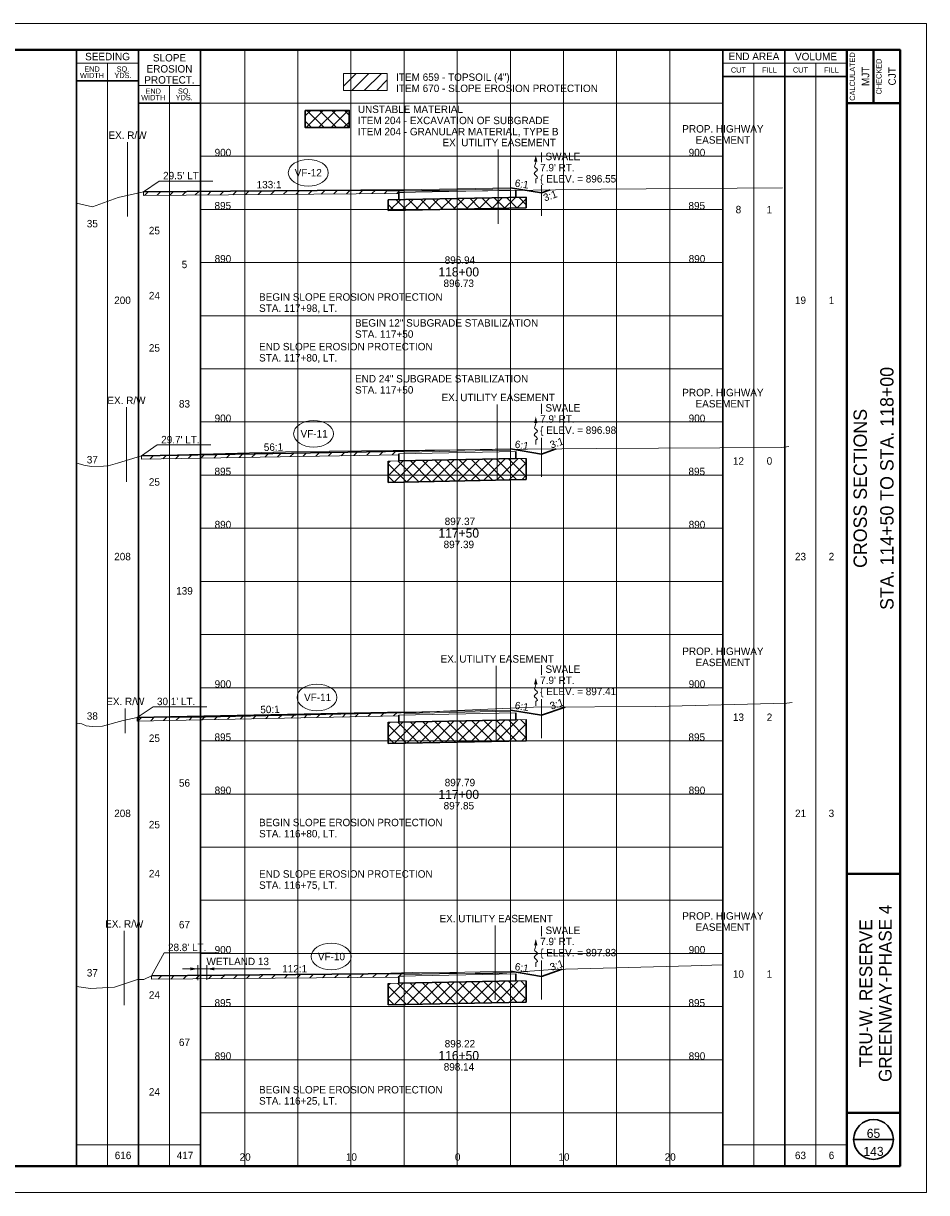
# Paper-space layout 'Layout1' of a CAD drawing. Header units: feet. Extents: x -1005 to 2379, y -670 to 6548.
# Tile 44 of 69: x 75 to 160, y 3102 to 3212. Entities that reach past the tile are written whole.
import ezdxf
from ezdxf.enums import TextEntityAlignment as Align

# ---------------------------------------------------------------- set-up
doc = ezdxf.new("R2010")
doc.units = ezdxf.units.FT
doc.header["$LTSCALE"] = 5
doc.header["$MEASUREMENT"] = 0
for name, pattern in [('cl5', [50, 1.25, -1.25, 45, -1.25, 1.25]), ('DGN Style 2', [150.837143, 90.502286, -60.334857]), ('DGN Style 3', [211.172, 150.837143, -60.334857]), ('esmtshpr', [5.35, 1, -0.175, -0.175, 4]), ('esmtuex', [4.65, 0.8, -0.275, -0.275, 0.8, -0.3, 0.8, -0.3, 0.8, -0.3]), ('rowex', [4.85, 0.8, -0.375, -0.375, 0.8, -0.3, 0.8, -0.3, 0.8, -0.3])]:
    doc.linetypes.add(name, pattern=pattern)
for name, color, linetype, lineweight in [('DR_P_Erosion_Control', 7, 'Continuous', 13), ('DR_P_Flow_Arrow', 151, 'Continuous', 13), ('DR_P_Text', 7, 'Continuous', 13), ('EV_Ecological_Text', 7, 'Continuous', 13), ('GE_P_CL_5', 7, 'cl5', 13), ('PV_P_Text', 7, 'Continuous', 13), ('RW_P_Esmt_SH', 193, 'esmtshpr', 40), ('RW_X_Esmt_U', 6, 'esmtuex', 30), ('RW_X_Fee_RW', 6, 'rowex', 30), ('SH_Border', 7, 'Continuous', 40), ('SH_Data', 7, 'Continuous', 0), ('SH_Major_Grid_Line', 254, 'Continuous', 13), ('SH_Text', 7, 'Continuous', 13), ('TX_P_20', 7, 'Continuous', 13), ('TX_P_5', 7, 'Continuous', 13), ('TX_X_5', 7, 'Continuous', 0), ('XS_P_Finished_Grade', 3, 'Continuous', 30), ('XS_P_Pavt_Surface', 251, 'Continuous', 13), ('XS_P_Subgrade', 4, 'Continuous', 30), ('XS_P_Undercut', 230, 'Continuous', 30), ('XS_X_Ground_Line', 3, 'DGN Style 2', 13)]:
    doc.layers.add(name, color=color, linetype=linetype, lineweight=lineweight)
doc.layers.add('SH_Cut_Line', color=7, linetype='DGN Style 3', lineweight=0, plot=False)
doc.layers.add('XS_P_Pavt_Layers', color=251, linetype='Continuous', lineweight=0, transparency=0.5)
doc.styles.add('Slanted-Normal LS 0.50', font='font31.shx', dxfattribs={"height": 0.14})
doc.styles.add('Slanted-Sub Title', font='font31.shx', dxfattribs={"height": 0.17})
doc.styles.add('Style-font30', font='font30.shx')
doc.styles.add('Style-font31', font='font31.shx')
doc.styles.add('Style-font70', font='font70.shx')

# ---------------------------------------------------------------- blocks, each defined once
blk = doc.blocks.new('XS POINT_260')
at = {"layer": 'RW_X_Fee_RW', "linetype": 'DGN Style 3', "lineweight": 0}
blk.add_line((0, 3.5), (0, -3.5), dxfattribs=at)
blk = doc.blocks.new('XS POINT_261')
at = {"layer": 'RW_P_Esmt_SH', "linetype": 'Continuous', "lineweight": 13}
blk.add_line((0, 3.5), (0, -3.5), dxfattribs=at)
blk = doc.blocks.new('XS POINT_262')
at = {"layer": 'RW_X_Esmt_U', "linetype": 'DGN Style 3', "lineweight": 0}
blk.add_line((0, 3.5), (0, -3.5), dxfattribs=at)
blk = doc.blocks.new('GPKLBL_189')
at = {"layer": 'TX_P_5', "insert": (0.5, 1.28), "char_height": 0.7, "attachment_point": 2, "line_spacing_factor": 0.9, "style": 'Style-font31'}
blk.add_mtext('112:1', dxfattribs=at)
blk = doc.blocks.new('GPKLBL_190')
at = {"layer": 'TX_P_5', "linetype": 'Continuous', "insert": (-0.51, 0.98), "char_height": 0.7, "attachment_point": 1, "rotation": 350.5377, "line_spacing_factor": 0.6, "style": 'Style-font31'}
blk.add_mtext('6:1', dxfattribs=at)
blk = doc.blocks.new('GPKLBL_191')
at = {"layer": 'TX_P_5', "linetype": 'Continuous', "insert": (-0.59, 0.87), "char_height": 0.7, "attachment_point": 1, "rotation": 19.2192, "line_spacing_factor": 0.6, "style": 'Style-font31'}
blk.add_mtext('3:1', dxfattribs=at)
blk = doc.blocks.new('DFL-P_14')
at = {"layer": 'DR_P_Flow_Arrow', "color": 151, "linetype": 'Continuous', "lineweight": 13}
blk.add_open_spline([(-0.08, 0), (-0.081, 0), (-0.082, 0), (-0.083, 0), (-0.094, 0), (-0.105, 0.005), (-0.116, 0.008), (-0.123, 0.01), (-0.131, 0.013), (-0.137, 0.015), (-0.152, 0.02), (-0.165, -0.02), (-0.179, -0.022), (-0.195, -0.023), (-0.212, 0.018), (-0.228, 0.02), (-0.245, 0.021), (-0.266, -0.028), (-0.284, -0.022), (-0.29, -0.02), (-0.287, 0.001), (-0.295, 0.001), (-0.313, 0), (-0.332, 0), (-0.35, 0)], degree=3, knots=[0, 0, 0, 0, 0.009646, 0.009646, 0.009646, 0.112481, 0.112481, 0.112481, 0.179673, 0.179673, 0.179673, 0.350625, 0.350625, 0.350625, 0.544565, 0.544565, 0.544565, 0.756426, 0.756426, 0.756426, 0.832712, 0.832712, 0.832712, 1, 1, 1, 1], dxfattribs=at)
at = {"layer": 'DR_P_Flow_Arrow', "color": 151, "linetype": 'Continuous', "lineweight": 0, "extrusion": (0, 0, -1)}
blk.add_solid([(0.08, 0.021), (0, 0), (0.08, -0.021)], dxfattribs=at)
blk = doc.blocks.new('XS POINT_263')
at = {"layer": 'RW_P_Esmt_SH', "linetype": 'Continuous', "lineweight": 13}
blk.add_line((0, 3.5), (0, -3.5), dxfattribs=at)
blk = doc.blocks.new('XS POINT_264')
at = {"layer": 'RW_X_Esmt_U', "linetype": 'DGN Style 3', "lineweight": 0}
blk.add_line((0, 3.5), (0, -3.5), dxfattribs=at)
blk = doc.blocks.new('GPKLBL_192')
at = {"layer": 'TX_P_5', "insert": (-0.52, 1.3), "char_height": 0.7, "attachment_point": 2, "rotation": 1.1415, "line_spacing_factor": 0.9, "style": 'Style-font31'}
blk.add_mtext('50:1', dxfattribs=at)
blk = doc.blocks.new('GPKLBL_193')
at = {"layer": 'TX_P_5', "linetype": 'Continuous', "insert": (-0.51, 0.98), "char_height": 0.7, "attachment_point": 1, "rotation": 350.5377, "line_spacing_factor": 0.6, "style": 'Style-font31'}
blk.add_mtext('6:1', dxfattribs=at)
blk = doc.blocks.new('GPKLBL_194')
at = {"layer": 'TX_P_5', "linetype": 'Continuous', "insert": (-0.59, 0.87), "char_height": 0.7, "attachment_point": 1, "rotation": 19.2192, "line_spacing_factor": 0.6, "style": 'Style-font31'}
blk.add_mtext('3:1', dxfattribs=at)
blk = doc.blocks.new('DFL-P_15')
at = {"layer": 'DR_P_Flow_Arrow', "color": 151, "linetype": 'Continuous', "lineweight": 13}
blk.add_open_spline([(-0.08, 0), (-0.081, 0), (-0.082, 0), (-0.083, 0), (-0.094, 0), (-0.105, 0.005), (-0.116, 0.008), (-0.123, 0.01), (-0.131, 0.013), (-0.137, 0.015), (-0.152, 0.02), (-0.165, -0.02), (-0.179, -0.022), (-0.195, -0.023), (-0.212, 0.018), (-0.228, 0.02), (-0.245, 0.021), (-0.266, -0.028), (-0.284, -0.022), (-0.29, -0.02), (-0.287, 0.001), (-0.295, 0.001), (-0.313, 0), (-0.332, 0), (-0.35, 0)], degree=3, knots=[0, 0, 0, 0, 0.009646, 0.009646, 0.009646, 0.112481, 0.112481, 0.112481, 0.179673, 0.179673, 0.179673, 0.350625, 0.350625, 0.350625, 0.544565, 0.544565, 0.544565, 0.756426, 0.756426, 0.756426, 0.832712, 0.832712, 0.832712, 1, 1, 1, 1], dxfattribs=at)
at = {"layer": 'DR_P_Flow_Arrow', "color": 151, "linetype": 'Continuous', "lineweight": 0, "extrusion": (0, 0, -1)}
blk.add_solid([(0.08, 0.022), (0, 0), (0.08, -0.021)], dxfattribs=at)
blk = doc.blocks.new('XS POINT_265')
at = {"layer": 'RW_X_Fee_RW', "linetype": 'DGN Style 3', "lineweight": 0}
blk.add_line((0, 3.5), (0, -3.5), dxfattribs=at)
blk = doc.blocks.new('XS POINT_266')
at = {"layer": 'RW_P_Esmt_SH', "linetype": 'Continuous', "lineweight": 13}
blk.add_line((0, 3.5), (0, -3.5), dxfattribs=at)
blk = doc.blocks.new('XS POINT_267')
at = {"layer": 'RW_X_Esmt_U', "linetype": 'DGN Style 3', "lineweight": 0}
blk.add_line((0, 3.5), (0, -3.5), dxfattribs=at)
blk = doc.blocks.new('GPKLBL_195')
at = {"layer": 'TX_P_5', "insert": (-0.17, 1.43), "char_height": 0.7, "attachment_point": 2, "rotation": 1.03, "line_spacing_factor": 0.9, "style": 'Style-font31'}
blk.add_mtext('56:1', dxfattribs=at)
blk = doc.blocks.new('DFL-P_16')
at = {"layer": 'DR_P_Flow_Arrow', "color": 151, "linetype": 'Continuous', "lineweight": 13}
blk.add_open_spline([(-0.08, 0), (-0.081, 0), (-0.082, 0), (-0.083, 0), (-0.094, 0), (-0.105, 0.005), (-0.116, 0.008), (-0.123, 0.01), (-0.131, 0.013), (-0.137, 0.015), (-0.152, 0.02), (-0.165, -0.02), (-0.179, -0.022), (-0.195, -0.023), (-0.212, 0.018), (-0.228, 0.02), (-0.245, 0.021), (-0.266, -0.028), (-0.284, -0.022), (-0.29, -0.02), (-0.287, 0.001), (-0.295, 0.001), (-0.313, 0), (-0.332, 0), (-0.35, 0)], degree=3, knots=[0, 0, 0, 0, 0.009646, 0.009646, 0.009646, 0.112481, 0.112481, 0.112481, 0.179673, 0.179673, 0.179673, 0.350625, 0.350625, 0.350625, 0.544565, 0.544565, 0.544565, 0.756426, 0.756426, 0.756426, 0.832712, 0.832712, 0.832712, 1, 1, 1, 1], dxfattribs=at)
at = {"layer": 'DR_P_Flow_Arrow', "color": 151, "linetype": 'Continuous', "lineweight": 0, "extrusion": (0, 0, -1)}
blk.add_solid([(0.08, 0.021), (0, 0), (0.08, -0.021)], dxfattribs=at)
blk = doc.blocks.new('GPKLBL_196')
at = {"layer": 'TX_P_5', "linetype": 'Continuous', "insert": (-0.51, 0.98), "char_height": 0.7, "attachment_point": 1, "rotation": 350.5377, "line_spacing_factor": 0.6, "style": 'Style-font31'}
blk.add_mtext('6:1', dxfattribs=at)
blk = doc.blocks.new('GPKLBL_197')
at = {"layer": 'TX_P_5', "linetype": 'Continuous', "insert": (-0.59, 0.87), "char_height": 0.7, "attachment_point": 1, "rotation": 19.2192, "line_spacing_factor": 0.6, "style": 'Style-font31'}
blk.add_mtext('3:1', dxfattribs=at)
blk = doc.blocks.new('XS POINT_268')
at = {"layer": 'RW_X_Fee_RW', "linetype": 'DGN Style 3', "lineweight": 0}
blk.add_line((0, 3.5), (0, -3.5), dxfattribs=at)
blk = doc.blocks.new('XS POINT_269')
at = {"layer": 'RW_P_Esmt_SH', "linetype": 'Continuous', "lineweight": 13}
blk.add_line((0, 3.5), (0, -3.5), dxfattribs=at)
blk = doc.blocks.new('XS POINT_270')
at = {"layer": 'RW_X_Esmt_U', "linetype": 'DGN Style 3', "lineweight": 0}
blk.add_line((0, 3.5), (0, -3.5), dxfattribs=at)
blk = doc.blocks.new('GPKLBL_198')
at = {"layer": 'TX_P_5', "insert": (-1.12, 1.19), "char_height": 0.7, "attachment_point": 2, "rotation": 0.4302, "line_spacing_factor": 0.9, "style": 'Style-font31'}
blk.add_mtext('133:1', dxfattribs=at)
blk = doc.blocks.new('GPKLBL_199')
at = {"layer": 'TX_P_5', "linetype": 'Continuous', "insert": (-0.59, 0.87), "char_height": 0.7, "attachment_point": 1, "rotation": 19.2192, "line_spacing_factor": 0.6, "style": 'Style-font31'}
blk.add_mtext('3:1', dxfattribs=at)
blk = doc.blocks.new('DFL-P_17')
at = {"layer": 'DR_P_Flow_Arrow', "color": 151, "linetype": 'Continuous', "lineweight": 13}
blk.add_open_spline([(-0.08, 0), (-0.081, 0), (-0.082, 0), (-0.083, 0), (-0.094, 0), (-0.105, 0.005), (-0.116, 0.008), (-0.123, 0.01), (-0.131, 0.013), (-0.137, 0.015), (-0.152, 0.02), (-0.165, -0.02), (-0.179, -0.022), (-0.195, -0.023), (-0.212, 0.018), (-0.228, 0.02), (-0.245, 0.021), (-0.266, -0.028), (-0.284, -0.022), (-0.29, -0.02), (-0.287, 0.001), (-0.295, 0.001), (-0.313, 0), (-0.332, 0), (-0.35, 0)], degree=3, knots=[0, 0, 0, 0, 0.009646, 0.009646, 0.009646, 0.112481, 0.112481, 0.112481, 0.179673, 0.179673, 0.179673, 0.350625, 0.350625, 0.350625, 0.544565, 0.544565, 0.544565, 0.756426, 0.756426, 0.756426, 0.832712, 0.832712, 0.832712, 1, 1, 1, 1], dxfattribs=at)
at = {"layer": 'DR_P_Flow_Arrow', "color": 151, "linetype": 'Continuous', "lineweight": 0, "extrusion": (0, 0, -1)}
blk.add_solid([(0.08, 0.022), (0, 0), (0.08, -0.021)], dxfattribs=at)
blk = doc.blocks.new('GPKLBL_200')
at = {"layer": 'TX_P_5', "linetype": 'Continuous', "insert": (-0.51, 0.98), "char_height": 0.7, "attachment_point": 1, "rotation": 350.5377, "line_spacing_factor": 0.6, "style": 'Style-font31'}
blk.add_mtext('6:1', dxfattribs=at)

psp = doc.layouts.get("Layout1")

# ---------------------------------------------------------------- hatches: boundary and pattern name
at = {"layer": 'DR_P_Erosion_Control'}
h = psp.add_hatch(dxfattribs=at)
h.set_pattern_fill('HATCH', color=256, style=0, pattern_type=2)
h.set_pattern_definition([(45, (113.7444, 3206.9636), (-0.589255, 0.589255), [])])
h.paths.add_polyline_path([(105.11, 3206.19), (109.25, 3206.19), (109.25, 3207.8), (105.11, 3207.8)])
h = psp.add_hatch(dxfattribs=at)
h.set_pattern_fill('HATCH', color=256, style=0, pattern_type=2)
h.set_pattern_definition([(45, (89.894, 3198.6277), (-0.589255, 0.589255), [])])
h.paths.add_polyline_path([(110.33, 3196.58), (110.83, 3196.59), (110.83, 3196.74), (110.83, 3196.84), (86.29, 3196.66), (86.29, 3196.32), (110.33, 3196.5)])
h = psp.add_hatch(dxfattribs=at)
h.set_pattern_fill('HATCH', color=256, style=0, pattern_type=2)
h.set_pattern_definition([(45, (102.3762, 3149.3142), (-0.589255, 0.589255), [])])
h.paths.add_polyline_path([(110.33, 3147.43), (110.83, 3147.44), (110.83, 3147.59), (110.83, 3147.69), (85.71, 3147.19), (85.71, 3146.86), (110.33, 3147.35)])
h = psp.add_hatch(dxfattribs=at)
h.set_pattern_fill('HATCH', color=256, style=0, pattern_type=2)
h.set_pattern_definition([(45, (93.25794, 3128.1578), (-0.589255, 0.589255), [])])
h.paths.add_polyline_path([(93.06, 3122.96), (87.05, 3122.9), (87.05, 3122.57), (110.33, 3122.78), (110.33, 3122.86), (110.83, 3122.87), (110.83, 3123.01), (110.83, 3123.12), (107.63, 3123.09), (106.61, 3123.06), (93.28, 3122.96)])
at = {"layer": 'TX_P_5'}
h = psp.add_hatch(dxfattribs=at)
h.set_pattern_fill('HATCH', color=256, style=0, pattern_type=2)
h.set_pattern_definition([(45, (101.0557, 3173.8615), (-0.589255, 0.589255), [])])
h.paths.add_polyline_path([(110.33, 3172.01), (110.83, 3172.02), (110.83, 3172.16), (110.83, 3172.27), (86.11, 3171.82), (86.11, 3171.49), (110.33, 3171.92)])
at = {"layer": 'XS_P_Undercut', "lineweight": 0}
h = psp.add_hatch(dxfattribs=at)
h.set_pattern_fill('CROSSHATCH', color=256, style=0, pattern_type=2)
h.set_pattern_definition([(45, (104.8039, 3198.8223), (-0.58926, 0.58926), []), (315, (104.8039, 3198.8223), (0.58926, 0.58926), [])])
h.paths.add_polyline_path([(101.52, 3202.69), (105.66, 3202.69), (105.66, 3204.31), (101.52, 3204.31)])
h = psp.add_hatch(dxfattribs=at)
h.set_pattern_fill('CROSSHATCH', color=256, style=0, pattern_type=2)
h.set_pattern_definition([(45, (117.3399, 3195.7072), (-0.589255, 0.589255), []), (315, (117.3399, 3195.7072), (0.589255, 0.589255), [])])
h.paths.add_polyline_path([(110.33, 3195.91), (109.33, 3195.89), (109.33, 3194.89), (122.33, 3195.15), (122.33, 3196.15), (121.33, 3196.13)])
h = psp.add_hatch(dxfattribs=at)
h.set_pattern_fill('CROSSHATCH', color=256, style=0, pattern_type=2)
h.set_pattern_definition([(45, (114.6051, 3170.5101), (-0.589255, 0.589255), []), (315, (114.6051, 3170.5101), (0.589255, 0.589255), [])])
h.paths.add_polyline_path([(122.33, 3169.58), (122.33, 3171.58), (121.33, 3171.56), (110.33, 3171.34), (109.33, 3171.32), (109.33, 3169.32)])
h = psp.add_hatch(dxfattribs=at)
h.set_pattern_fill('CROSSHATCH', color=256, style=0, pattern_type=2)
h.set_pattern_definition([(45, (114.60505, 3145.9361), (-0.589255, 0.589255), []), (315, (114.60505, 3145.9361), (0.589255, 0.589255), [])])
h.paths.add_polyline_path([(122.33, 3145), (122.33, 3147.01), (121.33, 3146.99), (110.33, 3146.77), (109.33, 3146.75), (109.33, 3144.74)])
h = psp.add_hatch(dxfattribs=at)
h.set_pattern_fill('CROSSHATCH', color=256, style=0, pattern_type=2)
h.set_pattern_definition([(45, (114.6051, 3121.3621), (-0.589255, 0.589255), []), (315, (114.6051, 3121.3621), (0.589255, 0.589255), [])])
h.paths.add_polyline_path([(122.33, 3120.43), (122.33, 3122.43), (121.33, 3122.41), (110.33, 3122.19), (109.33, 3122.17), (109.33, 3120.17)])

# ---------------------------------------------------------------- linework, layer by layer
at = {"layer": 'DR_P_Erosion_Control'}
for p, q in [((86.29, 3196.66), (86.29, 3196.32)), ((86.29, 3196.32), (110.33, 3196.5)), ((85.71, 3146.86), (110.33, 3147.35)), ((85.71, 3147.19), (85.71, 3146.86)), ((87.05, 3122.57), (87.05, 3122.9)), ((87.05, 3122.57), (110.33, 3122.78))]:
    psp.add_line(p, q, dxfattribs=at)
at = {"layer": 'DR_P_Erosion_Control', "flags": 128}
for points in [[(105.11, 3207.8), (109.25, 3207.8), (109.25, 3206.19), (105.11, 3206.19), (105.11, 3207.8)], [(105.11, 3206.19), (109.25, 3206.19), (109.25, 3207.8), (105.11, 3207.8), (105.11, 3206.19)], [(110.33, 3196.58), (110.83, 3196.59), (110.83, 3196.74), (110.83, 3196.84), (86.29, 3196.66), (86.29, 3196.32), (110.33, 3196.5), (110.33, 3196.58)], [(110.33, 3147.43), (110.83, 3147.44), (110.83, 3147.59), (110.83, 3147.69), (85.71, 3147.19), (85.71, 3146.86), (110.33, 3147.35), (110.33, 3147.43)], [(93.06, 3122.96), (87.05, 3122.9), (87.05, 3122.57), (110.33, 3122.78), (110.33, 3122.86), (110.83, 3122.87), (110.83, 3123.01), (110.83, 3123.12), (107.63, 3123.09), (106.61, 3123.06), (93.28, 3122.96), (93.06, 3122.96)]]:
    psp.add_lwpolyline(points, close=True, dxfattribs=at)
at = {"layer": 'DR_P_Text'}
for p, q in [((86.29, 3196.66), (87.78, 3197.67)), ((87.78, 3197.67), (92.83, 3197.67)), ((86.11, 3171.82), (87.6, 3172.84)), ((87.6, 3172.84), (92.65, 3172.84)), ((85.71, 3147.19), (87.2, 3148.21)), ((87.2, 3148.21), (92.25, 3148.21)), ((87.05, 3122.9), (88.24, 3125.07)), ((88.24, 3125.07), (93.29, 3125.07))]:
    psp.add_line(p, q, dxfattribs=at)
at = {"layer": 'DR_P_Text', "color": 7, "linetype": 'Continuous', "lineweight": 13}
for centre in [(101.81, 3198.45), (102.31, 3173.89), (102.63, 3149.09), (103.96, 3124.71)]:
    psp.add_ellipse(centre, major_axis=(1.88, 0), ratio=0.666667, dxfattribs=at)
at = {"layer": 'EV_Ecological_Text', "color": 97, "linetype": 'Continuous', "lineweight": 0}
for p, q in [((89.97, 3123.55), (98.26, 3123.55)), ((91.41, 3122.5), (91.41, 3123.9)), ((92.26, 3122.51), (92.26, 3123.9))]:
    psp.add_line(p, q, dxfattribs=at)
at = {"layer": 'EV_Ecological_Text', "color": 4, "linetype": 'Continuous', "lineweight": 0, "extrusion": (0, 0, -1)}
psp.add_solid([(-90.71, 3123.69), (-91.41, 3123.55), (-90.71, 3123.41)], dxfattribs=at)
at = {"layer": 'EV_Ecological_Text', "color": 4, "linetype": 'Continuous', "lineweight": 0}
psp.add_solid([(92.96, 3123.41), (92.26, 3123.55), (92.96, 3123.69)], dxfattribs=at)
at = {"layer": 'GE_P_CL_5'}
for p, q in [((123.75, 3197.29), (123.75, 3194.41)), ((123.75, 3173.5), (123.75, 3169.83)), ((123.75, 3148.92), (123.75, 3145.26)), ((123.75, 3124.35), (123.75, 3120.68))]:
    psp.add_line(p, q, dxfattribs=at)
at = {"layer": 'RW_X_Fee_RW', "linetype": 'DGN Style 3', "lineweight": 0}
psp.add_line((84.59, 3148.06), (84.59, 3145.72), dxfattribs=at)
at = {"layer": 'SH_Border', "color": 7, "linetype": 'Continuous', "lineweight": 40}
for p, q in [((152.5, 3105), (152.5, 3210)), ((155, 3210), (155, 3205)), ((152.5, 3205), (157.5, 3205)), ((152.5, 3132.5), (157.5, 3132.5)), ((152.5, 3110), (157.5, 3110))]:
    psp.add_line(p, q, dxfattribs=at)
at = {"layer": 'SH_Border', "color": 7, "linetype": 'Continuous', "lineweight": 40, "flags": 128}
psp.add_lwpolyline([(0, 3210), (157.5, 3210), (157.5, 3105), (0, 3105), (0, 3210)], close=True, dxfattribs=at)
at = {"layer": 'SH_Cut_Line', "color": 7, "linetype": 'DGN Style 3', "lineweight": 0, "flags": 128}
psp.add_lwpolyline([(-10, 3102.5), (160, 3102.5), (160, 3212.5), (-10, 3212.5), (-10, 3102.5)], close=True, dxfattribs=at)
at = {"layer": 'SH_Data', "color": 7, "linetype": 'Continuous', "lineweight": 30}
for p, q in [((80, 3105), (80, 3210)), ((85.83, 3105), (85.83, 3210)), ((91.66, 3105), (91.66, 3210)), ((140.83, 3105), (140.83, 3210)), ((146.67, 3105), (146.67, 3210)), ((85.83, 3207.08), (80, 3207.08)), ((140.83, 3207.5), (152.5, 3207.5)), ((91.66, 3205), (85.83, 3205)), ((153.12, 3107.5), (156.88, 3107.5))]:
    psp.add_line(p, q, dxfattribs=at)
at = {"layer": 'SH_Data', "color": 7, "linetype": 'Continuous', "lineweight": 0}
for p, q in [((85.83, 3208.75), (80, 3208.75)), ((140.83, 3208.75), (152.5, 3208.75)), ((91.66, 3206.67), (85.83, 3206.67))]:
    psp.add_line(p, q, dxfattribs=at)
at = {"layer": 'SH_Data', "color": 7, "linetype": 'Continuous', "lineweight": 13}
for p, q in [((82.92, 3105), (82.92, 3208.75)), ((143.75, 3105), (143.75, 3208.75)), ((149.58, 3105), (149.58, 3208.75)), ((88.75, 3105), (88.75, 3206.67)), ((80, 3107), (91.66, 3107)), ((140.83, 3107), (152.5, 3107))]:
    psp.add_line(p, q, dxfattribs=at)
at = {"layer": 'SH_Data', "color": 7, "linetype": 'Continuous', "lineweight": 30}
psp.add_circle((155, 3107.5), 1.87, dxfattribs=at)
at = {"layer": 'SH_Major_Grid_Line', "color": 254, "linetype": 'Continuous', "lineweight": 13}
for p, q in [((95.83, 3105), (95.83, 3210)), ((100.83, 3105), (100.83, 3210)), ((105.83, 3105), (105.83, 3210)), ((110.83, 3105), (110.83, 3210)), ((115.83, 3105), (115.83, 3210)), ((120.83, 3105), (120.83, 3210)), ((125.83, 3105), (125.83, 3210)), ((130.83, 3105), (130.83, 3210)), ((135.83, 3105), (135.83, 3210)), ((91.66, 3205), (140.83, 3205)), ((91.66, 3200), (140.83, 3200)), ((91.66, 3195), (140.83, 3195)), ((91.66, 3190), (140.83, 3190)), ((91.66, 3185), (140.83, 3185)), ((91.66, 3180), (140.83, 3180)), ((91.66, 3175), (140.83, 3175)), ((91.66, 3170), (140.83, 3170)), ((91.66, 3165), (140.83, 3165)), ((91.66, 3160), (140.83, 3160)), ((91.66, 3155), (140.83, 3155)), ((91.66, 3150), (140.83, 3150)), ((91.66, 3145), (140.83, 3145)), ((91.66, 3140), (140.83, 3140)), ((91.66, 3135), (140.83, 3135)), ((91.66, 3130), (140.83, 3130)), ((91.66, 3125), (140.83, 3125)), ((91.66, 3120), (140.83, 3120)), ((91.66, 3115), (140.83, 3115)), ((91.66, 3110), (140.83, 3110))]:
    psp.add_line(p, q, dxfattribs=at)
at = {"layer": 'TX_P_5'}
for p in [(110.33, 3171.92), (86.11, 3171.82)]:
    psp.add_line(p, (86.11, 3171.49), dxfattribs=at)
at = {"layer": 'TX_P_5', "flags": 128}
psp.add_lwpolyline([(110.33, 3172.01), (110.83, 3172.02), (110.83, 3172.16), (110.83, 3172.27), (86.11, 3171.82), (86.11, 3171.49), (110.33, 3171.92), (110.33, 3172.01)], close=True, dxfattribs=at)
at = {"layer": 'XS_P_Finished_Grade'}
for p, q in [((86.29, 3196.66), (110.83, 3196.84)), ((123.75, 3196.55), (120.83, 3197.04)), ((123.75, 3196.55), (124.57, 3196.84)), ((123.75, 3171.98), (120.83, 3172.47)), ((123.75, 3171.98), (125.13, 3172.46)), ((110.83, 3172.27), (86.11, 3171.82)), ((85.71, 3147.19), (110.83, 3147.69)), ((123.75, 3147.41), (120.83, 3147.89)), ((123.75, 3147.41), (125.98, 3148.18)), ((87.05, 3122.9), (110.83, 3123.12)), ((123.75, 3122.83), (120.83, 3123.32)), ((123.75, 3122.83), (125.69, 3123.51))]:
    psp.add_line(p, q, dxfattribs=at)
at = {"layer": 'XS_P_Pavt_Layers', "color": 2, "lineweight": 13}
for p, q in [((110.33, 3196.58), (121.33, 3196.8)), ((110.83, 3196.74), (120.83, 3196.94)), ((110.33, 3172.01), (121.33, 3172.23)), ((110.83, 3172.16), (120.83, 3172.36)), ((110.33, 3147.43), (121.33, 3147.65)), ((110.83, 3147.59), (120.83, 3147.79)), ((110.33, 3122.86), (121.33, 3123.08)), ((110.83, 3123.01), (120.83, 3123.21))]:
    psp.add_line(p, q, dxfattribs=at)
at = {"layer": 'XS_P_Pavt_Surface', "color": 193}
for p, q in [((110.83, 3196.84), (120.83, 3197.04)), ((110.83, 3196.84), (110.83, 3196.59)), ((120.83, 3197.04), (120.83, 3196.79)), ((110.83, 3172.27), (120.83, 3172.47)), ((120.83, 3172.47), (120.83, 3172.22)), ((110.83, 3172.27), (110.83, 3172.02)), ((110.83, 3147.69), (120.83, 3147.89)), ((110.83, 3147.69), (110.83, 3147.44)), ((120.83, 3147.89), (120.83, 3147.64)), ((110.83, 3123.12), (120.83, 3123.32)), ((110.83, 3123.12), (110.83, 3122.87)), ((120.83, 3123.32), (120.83, 3123.07))]:
    psp.add_line(p, q, dxfattribs=at)
at = {"layer": 'XS_P_Subgrade'}
for p, q in [((121.33, 3196.8), (121.33, 3196.13)), ((109.33, 3195.89), (122.33, 3196.15)), ((110.33, 3196.58), (110.33, 3195.91)), ((110.33, 3172.01), (110.33, 3171.34)), ((110.33, 3171.34), (121.33, 3171.56)), ((121.33, 3172.23), (121.33, 3171.56)), ((110.33, 3147.43), (110.33, 3146.77)), ((121.33, 3147.65), (121.33, 3146.99)), ((110.33, 3146.77), (121.33, 3146.99)), ((121.33, 3123.08), (121.33, 3122.41)), ((110.33, 3122.86), (110.33, 3122.19)), ((110.33, 3122.19), (121.33, 3122.41))]:
    psp.add_line(p, q, dxfattribs=at)
at = {"layer": 'XS_P_Undercut'}
for p, q in [((109.33, 3195.89), (109.33, 3194.89)), ((122.33, 3196.15), (122.33, 3195.15)), ((109.33, 3194.89), (122.33, 3195.15)), ((109.33, 3171.32), (109.33, 3169.32)), ((122.33, 3171.58), (122.33, 3169.58)), ((109.33, 3169.32), (122.33, 3169.58)), ((109.33, 3146.75), (109.33, 3144.74)), ((122.33, 3147.01), (122.33, 3145)), ((109.33, 3144.74), (122.33, 3145)), ((109.33, 3122.17), (109.33, 3120.17)), ((122.33, 3122.43), (122.33, 3120.43)), ((109.33, 3120.17), (122.33, 3120.43))]:
    psp.add_line(p, q, dxfattribs=at)
at = {"layer": 'XS_P_Undercut', "flags": 128}
psp.add_lwpolyline([(101.52, 3204.31), (105.66, 3204.31), (105.66, 3202.69), (101.52, 3202.69), (101.52, 3204.31)], close=True, dxfattribs=at)
at = {"layer": 'XS_P_Undercut', "lineweight": 0, "flags": 128}
for points in [[(101.52, 3202.69), (105.66, 3202.69), (105.66, 3204.31), (101.52, 3204.31), (101.52, 3202.69)], [(110.33, 3195.91), (109.33, 3195.89), (109.33, 3194.89), (122.33, 3195.15), (122.33, 3196.15), (121.33, 3196.13), (110.33, 3195.91)], [(122.33, 3169.58), (122.33, 3171.58), (121.33, 3171.56), (110.33, 3171.34), (109.33, 3171.32), (109.33, 3169.32), (122.33, 3169.58)], [(122.33, 3145), (122.33, 3147.01), (121.33, 3146.99), (110.33, 3146.77), (109.33, 3146.75), (109.33, 3144.74), (122.33, 3145)], [(122.33, 3120.43), (122.33, 3122.43), (121.33, 3122.41), (110.33, 3122.19), (109.33, 3122.17), (109.33, 3120.17), (122.33, 3120.43)]]:
    psp.add_lwpolyline(points, close=True, dxfattribs=at)
at = {"layer": 'XS_X_Ground_Line', "flags": 128}
for points in [[(80, 3195.58), (81.51, 3195.24), (83.93, 3196.13), (86.29, 3196.66), (102.37, 3196.79), (115.83, 3196.73), (116.58, 3196.73), (129.34, 3196.91), (146.44, 3197.04)], [(80, 3171.13), (80.03, 3171.12), (80.83, 3170.92), (81.43, 3170.82), (82.53, 3170.85), (82.99, 3170.86), (83.87, 3171.12), (86.11, 3171.82), (100.8, 3172.21), (115.83, 3172.39), (128.97, 3172.49), (146.33, 3172.6), (147.04, 3172.69)], [(80, 3146.68), (80.49, 3146.59), (80.91, 3146.43), (81.46, 3146.35), (82.46, 3146.37), (84.39, 3146.93), (85.71, 3147.19), (92.15, 3147.22), (111.97, 3147.68), (115.83, 3147.85), (123.02, 3148.17), (134.53, 3148.24), (146.85, 3148.55), (147.35, 3148.62)], [(80, 3121.89), (81.32, 3121.7), (83.59, 3121.83), (85.74, 3122.55), (86.32, 3122.56), (87.05, 3122.9), (93.06, 3122.96), (106.61, 3123.06), (111.59, 3123.2), (115.83, 3123.14), (119.21, 3123.09), (124.81, 3123.49), (137.85, 3123.83), (140.77, 3123.94)]]:
    psp.add_lwpolyline(points, dxfattribs=at)

# ---------------------------------------------------------------- block references
at = {"layer": 'DR_P_Flow_Arrow', "color": 151, "linetype": 'Continuous', "lineweight": 0, "xscale": 7.5, "yscale": 7.5, "zscale": 7.5, "rotation": 89.99999999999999}
for name, p in [('DFL-P_17', (123.22, 3200.08)), ('DFL-P_16', (123.22, 3175.51)), ('DFL-P_15', (123.22, 3150.93)), ('DFL-P_14', (123.22, 3126.36))]:
    psp.add_blockref(name, p, dxfattribs=at)
at = {"layer": 'RW_P_Esmt_SH', "linetype": 'Continuous', "lineweight": 13}
for name, p in [('XS POINT_269', (140.83, 3197.43)), ('XS POINT_266', (140.83, 3172.62)), ('XS POINT_263', (140.83, 3148.28)), ('XS POINT_261', (140.83, 3123.38))]:
    psp.add_blockref(name, p, dxfattribs=at)
at = {"layer": 'RW_X_Esmt_U', "linetype": 'DGN Style 3', "lineweight": 0}
for name, p in [('XS POINT_270', (119.68, 3197.14)), ('XS POINT_267', (119.58, 3173.16)), ('XS POINT_264', (119.49, 3148.56)), ('XS POINT_262', (119.4, 3124.13))]:
    psp.add_blockref(name, p, dxfattribs=at)
at = {"layer": 'RW_X_Fee_RW', "linetype": 'DGN Style 3', "lineweight": 0}
for name, p in [('XS POINT_268', (84.8, 3197.83)), ('XS POINT_265', (84.7, 3172.88)), ('XS POINT_260', (84.49, 3123.63))]:
    psp.add_blockref(name, p, dxfattribs=at)
at = {"layer": 'TX_P_5', "linetype": 'Continuous'}
for name, p in [('GPKLBL_200', (121.83, 3196.87)), ('GPKLBL_199', (124.43, 3195.53)), ('GPKLBL_197', (125.05, 3172.28)), ('GPKLBL_196', (121.83, 3172.3)), ('GPKLBL_193', (121.83, 3147.73)), ('GPKLBL_194', (125.05, 3147.71)), ('GPKLBL_190', (121.83, 3123.15)), ('GPKLBL_191', (125.05, 3123.14))]:
    psp.add_blockref(name, p, dxfattribs=at)
at = {"layer": 'TX_P_5'}
for name, p in [('GPKLBL_198', (99.24, 3196.49)), ('GPKLBL_195', (98.7, 3171.56)), ('GPKLBL_192', (98.72, 3147.01)), ('GPKLBL_189', (100.03, 3122.63))]:
    psp.add_blockref(name, p, dxfattribs=at)

# ---------------------------------------------------------------- texts
at = {"layer": 'DR_P_Text', "color": 7, "lineweight": 13, "style": 'Style-font31'}
for s, p in [('VF-12', (101.81, 3198.45)), ('VF-11', (102.36, 3173.89)), ('VF-11', (102.69, 3149.09)), ('VF-10', (103.99, 3124.71))]:
    psp.add_text(s, height=0.7, dxfattribs=at).set_placement(p, align=Align.MIDDLE_CENTER)
at = {"layer": 'DR_P_Text', "char_height": 0.7, "attachment_point": 1, "line_spacing_factor": 0.9}
for s, insert, style in [('ITEM 659 - TOPSOIL (4")\\PITEM 670 - SLOPE EROSION PROTECTION', (110.08, 3207.79), 'Slanted-Sub Title'), ('UNSTABLE MATERIAL\\PITEM 204 - EXCAVATION OF SUBGRADE\\PITEM 204 - GRANULAR MATERIAL, TYPE B', (106.48, 3204.77), 'Slanted-Sub Title'), ("29.5' LT.", (88.15, 3198.53), 'Slanted-Normal LS 0.50'), ("29.7' LT.", (87.97, 3173.69), 'Slanted-Normal LS 0.50'), ("30.1' LT.", (87.57, 3149.06), 'Slanted-Normal LS 0.50'), ("28.8' LT.", (88.61, 3125.92), 'Slanted-Normal LS 0.50')]:
    psp.add_mtext(s, dxfattribs=dict(at, insert=insert, style=style))
at = {"layer": 'EV_Ecological_Text', "color": 7, "linetype": 'Continuous', "lineweight": 0, "style": 'Slanted-Normal LS 0.50'}
psp.add_text('WETLAND 13', height=0.7, dxfattribs=at).set_placement((95.17, 3124.25), align=Align.MIDDLE_CENTER)
at = {"layer": 'PV_P_Text', "char_height": 0.7, "attachment_point": 8, "line_spacing_factor": 0.6, "style": 'Slanted-Normal LS 0.50'}
for s, insert in [(' 896.94', (115.95, 3189.87)), (' 897.37', (115.95, 3165.29)), (' 897.79', (115.95, 3140.72)), (' 898.22', (115.95, 3116.15))]:
    psp.add_mtext(s, dxfattribs=dict(at, insert=insert))
at = {"layer": 'RW_P_Esmt_SH', "linetype": 'Continuous', "lineweight": 13, "char_height": 0.7, "attachment_point": 2, "line_spacing_factor": 0.9, "style": 'Style-font31'}
for insert in [(140.83, 3202.93), (140.83, 3178.12), (140.83, 3153.78), (140.83, 3128.88)]:
    psp.add_mtext('PROP. HIGHWAY\\PEASEMENT', dxfattribs=dict(at, insert=insert))
at = {"layer": 'RW_X_Esmt_U', "linetype": 'Continuous', "lineweight": 0, "style": 'Style-font31'}
for p in [(119.77, 3201.64), (119.68, 3177.66), (119.59, 3153.06), (119.49, 3128.63)]:
    psp.add_text('EX. UTILITY EASEMENT', height=0.7, dxfattribs=at).set_placement(p, align=Align.TOP_CENTER)
at = {"layer": 'RW_X_Fee_RW', "linetype": 'Continuous', "lineweight": 0, "char_height": 0.7, "attachment_point": 2, "line_spacing_factor": 0.66, "style": 'Style-font31'}
for insert in [(84.8, 3202.33), (84.7, 3177.38), (84.59, 3149.06), (84.49, 3128.13)]:
    psp.add_mtext('EX. R/W\\P', dxfattribs=dict(at, insert=insert))
at = {"layer": 'SH_Data', "color": 7, "linetype": 'Continuous', "lineweight": 13, "style": 'Style-font30'}
for s, p in [('SEEDING', (82.92, 3209.38)), ('END AREA', (143.75, 3209.4)), ('VOLUME', (149.59, 3209.38))]:
    psp.add_text(s, height=0.7, dxfattribs=at).set_placement(p, align=Align.MIDDLE_CENTER)
at = {"layer": 'SH_Data', "color": 7, "linetype": 'Continuous', "lineweight": 0, "style": 'Style-font30'}
for s, p in [('CALCULATED', (152.76, 3207.5)), ('CHECKED', (155.26, 3207.5))]:
    psp.add_text(s, height=0.5, rotation=90, dxfattribs=at).set_placement(p, align=Align.TOP_CENTER)
for s, p in [('CUT', (142.29, 3208.12)), ('FILL', (145.21, 3208.12)), ('CUT', (148.13, 3208.12)), ('FILL', (151.04, 3208.12))]:
    psp.add_text(s, height=0.5, dxfattribs=at).set_placement(p, align=Align.MIDDLE_CENTER)
at = {"layer": 'SH_Data', "color": 7, "linetype": 'Continuous', "lineweight": 13, "style": 'Style-font30'}
for s, p in [('MJT', (154.6, 3207.52)), ('CJT', (157.1, 3207.52))]:
    psp.add_text(s, height=0.7, rotation=90, dxfattribs=at).set_placement(p, align=Align.CENTER)
at = {"layer": 'SH_Data', "color": 7, "linetype": 'Continuous', "lineweight": 0, "style": 'Style-font70'}
for s, p in [('STA. 114+50 TO STA. 118+00', (156.26, 3168.75)), ('CROSS SECTIONS', (153.75, 3168.75))]:
    psp.add_text(s, height=1.25, rotation=90, dxfattribs=at).set_placement(p, align=Align.MIDDLE_CENTER)
at = {"layer": 'SH_Data', "color": 7, "linetype": 'Continuous', "lineweight": 13, "insert": (88.75, 3208.22), "char_height": 0.7, "attachment_point": 5, "line_spacing_factor": 0.892896, "style": 'Style-font30'}
psp.add_mtext('SLOPE\\PEROSION\\PPROTECT.', dxfattribs=at)
at = {"layer": 'SH_Data', "color": 7, "linetype": 'Continuous', "lineweight": 0, "char_height": 0.7, "attachment_point": 5, "line_spacing_factor": 0.728571, "style": 'Style-font30'}
for s, insert in [('\\H0.714286x;END\\PWIDTH', (81.46, 3207.9)), ('\\H0.714286x;SQ.\\PYDS.', (84.37, 3207.9)), ('\\H0.714286x;END\\PWIDTH', (87.22, 3205.82)), ('\\H0.714286x;SQ.\\PYDS.', (90.14, 3205.82))]:
    psp.add_mtext(s, dxfattribs=dict(at, insert=insert))
at = {"layer": 'SH_Data', "lineweight": 13, "char_height": 0.85, "attachment_point": 8, "style": 'Style-font30'}
for s, insert, line_spacing_factor in [('65\\P', (155, 3107.64), 1.08), ('143\\P', (155, 3105.94), 0.6)]:
    psp.add_mtext(s, dxfattribs=dict(at, insert=insert, line_spacing_factor=line_spacing_factor))
at = {"layer": 'SH_Text', "style": 'Style-font31'}
for s, p in [('900', (93.78, 3200)), ('900', (138.39, 3200)), ('895', (93.77, 3195)), ('895', (138.37, 3195)), ('890', (93.78, 3190)), ('890', (138.39, 3190)), ('900', (93.78, 3175)), ('900', (138.39, 3175)), ('895', (93.77, 3170)), ('895', (138.37, 3170)), ('890', (93.78, 3165)), ('890', (138.39, 3165)), ('900', (93.78, 3150)), ('900', (138.39, 3150)), ('895', (93.77, 3145)), ('895', (138.37, 3145)), ('890', (93.78, 3140)), ('890', (138.39, 3140)), ('900', (93.78, 3125)), ('900', (138.39, 3125)), ('895', (93.77, 3120)), ('895', (138.37, 3120)), ('890', (93.78, 3115)), ('890', (138.39, 3115)), ('20', (95.87, 3105.5)), ('10', (105.87, 3105.5)), ('0', (115.87, 3105.5)), ('0', (115.87, 3105.5)), ('10', (125.87, 3105.5)), ('20', (135.87, 3105.5))]:
    psp.add_text(s, height=0.7, dxfattribs=at).set_placement(p, align=Align.CENTER)
at = {"layer": 'SH_Text', "char_height": 0.7, "attachment_point": 1, "line_spacing_factor": 0.9, "style": 'Slanted-Sub Title'}
for s, insert in [('BEGIN SLOPE EROSION PROTECTION\\PSTA. 117+98, LT.', (97.18, 3187.11)), ('BEGIN 12" SUBGRADE STABILIZATION\\PSTA. 117+50', (106.21, 3184.67)), ('END SLOPE EROSION PROTECTION\\PSTA. 117+80, LT.', (97.18, 3182.44)), ('END 24" SUBGRADE STABILIZATION\\PSTA. 117+50', (106.21, 3179.42)), ('BEGIN SLOPE EROSION PROTECTION\\PSTA. 116+80, LT.', (97.18, 3137.67)), ('END SLOPE EROSION PROTECTION\\PSTA. 116+75, LT.', (97.18, 3132.83)), ('BEGIN SLOPE EROSION PROTECTION\\PSTA. 116+25, LT.', (97.18, 3112.53))]:
    psp.add_mtext(s, dxfattribs=dict(at, insert=insert))
at = {"layer": 'SH_Text', "insert": (155.2, 3121.25), "char_height": 1.2, "attachment_point": 5, "rotation": 90, "line_spacing_factor": 0.9125, "style": 'Slanted-Normal LS 0.50'}
psp.add_mtext('\\Ffont70;TRU-W. RESERVE\\PGREENWAY-PHASE 4', dxfattribs=at)
at = {"layer": 'TX_P_20', "style": 'Slanted-Normal LS 0.50'}
for s, p in [('35', (81.49, 3193.66)), ('25', (87.33, 3193.01)), ('5', (90.16, 3189.82)), ('200', (84.33, 3186.45)), ('24', (87.33, 3186.89)), ('19', (148.13, 3186.45)), ('1', (151.05, 3186.45)), ('25', (87.33, 3181.97)), ('83', (90.16, 3176.71)), ('37', (81.49, 3171.45)), ('25', (87.33, 3169.36)), ('208', (84.33, 3162.34)), ('23', (148.13, 3162.34)), ('2', (151.04, 3162.34)), ('139', (90.16, 3159.11)), ('38', (81.49, 3147.34)), ('25', (87.33, 3145.25)), ('56', (90.16, 3141.04)), ('208', (84.33, 3138.18)), ('21', (148.14, 3138.18)), ('3', (151.04, 3138.18)), ('25', (87.33, 3137.12)), ('24', (87.33, 3132.51)), ('67', (90.16, 3127.71)), ('37', (81.49, 3123.18)), ('24', (87.33, 3121.09)), ('67', (90.16, 3116.64)), ('24', (87.33, 3111.98)), ('616', (84.38, 3106)), ('417', (90.21, 3106)), ('63', (148.13, 3106)), ('6', (151.05, 3106))]:
    psp.add_text(s, height=0.7, dxfattribs=at).set_placement(p, align=Align.MIDDLE_CENTER)
at = {"layer": 'TX_P_20', "char_height": 0.7, "attachment_point": 5, "line_spacing_factor": 0.6, "style": 'Slanted-Normal LS 0.50'}
for s, insert in [('8', (142.29, 3194.98)), ('1', (145.21, 3194.98)), ('12', (142.29, 3171.33)), ('0', (145.21, 3171.33)), ('13', (142.29, 3147.22)), ('2', (145.21, 3147.22)), ('10', (142.29, 3123.06)), ('1', (145.21, 3123.06))]:
    psp.add_mtext(s, dxfattribs=dict(at, insert=insert))
at = {"layer": 'TX_P_5'}
for s, insert, char_height, attachment_point, line_spacing_factor, style in [("| SWALE\\P7.9' RT.\\P\\{ ELEV. = 896.55", (123.63, 3200.33), 0.7, 1, 0.9, 'Slanted-Normal LS 0.50'), ('118+00 ', (115.97, 3189.11), 0.85, 5, 0.6, 'Slanted-Sub Title'), ("| SWALE\\P7.9' RT.\\P\\{ ELEV. = 896.98", (123.63, 3176.68), 0.7, 1, 0.9, 'Slanted-Normal LS 0.50'), ('117+50 ', (115.97, 3164.54), 0.85, 5, 0.6, 'Slanted-Sub Title'), ("| SWALE\\P7.9' RT.\\P\\{ ELEV. = 897.41", (123.63, 3152.1), 0.7, 1, 0.9, 'Slanted-Normal LS 0.50'), ('117+00 ', (115.97, 3139.96), 0.85, 5, 0.6, 'Slanted-Sub Title'), ("| SWALE\\P7.9' RT.\\P\\{ ELEV. = 897.83", (123.63, 3127.53), 0.7, 1, 0.9, 'Slanted-Normal LS 0.50'), ('116+50 ', (115.97, 3115.39), 0.85, 5, 0.6, 'Slanted-Sub Title')]:
    psp.add_mtext(s, dxfattribs=dict(at, insert=insert, char_height=char_height, attachment_point=attachment_point, line_spacing_factor=line_spacing_factor, style=style))
at = {"layer": 'TX_X_5', "style": 'Style-font31'}
for s, p in [('896.73', (115.97, 3188.4)), ('897.39', (115.98, 3163.83)), ('897.85', (115.98, 3139.25)), ('898.14', (115.99, 3114.68))]:
    psp.add_text(s, height=0.7, dxfattribs=at).set_placement(p, align=Align.TOP_CENTER)

doc.saveas('drawing.dxf')
